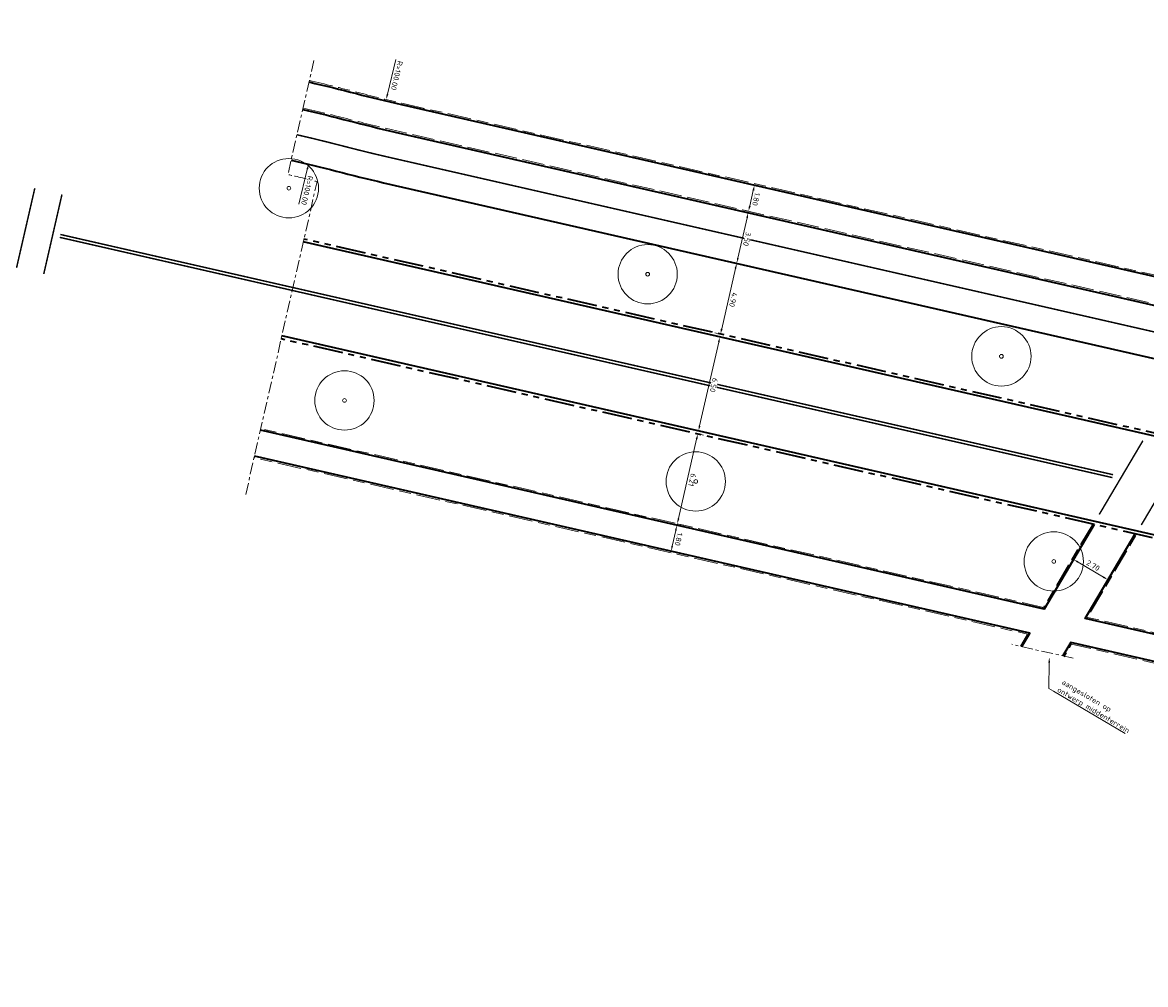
# Model space of a CAD drawing. Header units: metres. Extents: x 90561 to 91301, y 464732 to 465376.
# Tile 33 of 44: x 90917 to 90993, y 465153 to 465217. Entities that reach past the tile are written whole.
import ezdxf
from ezdxf import colors
from ezdxf.entities.mleader import LeaderData, LeaderLine
from ezdxf.math import Vec2, Vec3

# ---------------------------------------------------------------- set-up
doc = ezdxf.new("R2010")
doc.units = ezdxf.units.M
for name, pattern in [('VH-GAZONBAND_100X200', [9.5, 7.5, -2]), ('VH-OPSLUITBAND_100X200', [16, 8, -2, 4, -2]), ('VH-TROTTOIRBAND_180-200', [20, 10, -2, 2, -2, 2, -2]), ('VW-1-1_STREEP', [2, 1, -1]), ('VW-30-270_STREEP', [3, 0.3, -2.7]), ('VW-5050_STREEP', [1, 0.5, -0.5]), ('XX-AFBREEK', [7, 4, -1, 1, -1])]:
    doc.linetypes.add(name, pattern=pattern)
for name, color, linetype, lineweight in [('B-WE-GR-BOOM-S', 90, 'Continuous', 25), ('N-WE-VH-KANTOPSLUITING_GAZONBAND_100X200-G', 90, 'VH-GAZONBAND_100X200', 18), ('N-WE-VH-KANTOPSLUITING_OPSLUITBAND_100X200-G', 150, 'VH-OPSLUITBAND_100X200', 18), ('N-WE-VH-KANTOPSLUITING_TROTTOIRBAND_180 200-G', 210, 'VH-TROTTOIRBAND_180-200', 35), ('N-WE-VH-KANTOPSLUITING_VOORKANTBAND-G', 50, 'Continuous', 35), ('N-WE-VH-KANTVERHARDING-G', 210, 'Continuous', 35), ('X-XX-AL-AFBREEKLIJN-G', 7, 'XX-AFBREEK', 18), ('X-XX-AL-M', 7, 'Continuous', 18), ('X-XX-AL-T18', 10, 'Continuous', 18)]:
    doc.layers.add(name, color=color, linetype=linetype, lineweight=lineweight)
for name, color, linetype, lineweight, true_color in [('N-WE-VW-MARKERING_DWARS_OVERSTEEK_KANALISATIESTREEP50_010-G', 7, 'VW-5050_STREEP', 13, 0xffffff), ('N-WE-VW-MARKERING_LANGS_STREEP_11_010-G', 7, 'VW-1-1_STREEP', 13, 0xffffff), ('N-WE-VW-MARKERING_LANGS_STREEP_30270_010-G', 7, 'VW-30-270_STREEP', 13, 0xffffff)]:
    doc.layers.add(name, color=color, linetype=linetype, lineweight=lineweight, true_color=true_color)
doc.styles.add('NLCS-ISO-M200-T18', font='NLCS-ISO.ttf', dxfattribs={"height": 0.36})
doc.dimstyles.new('NLCS-M200-T18-PIJL_L2_H1', dxfattribs={"dimscale": 0.2, "dimtxt": 2.5, "dimasz": 1.8, "dimexe": 2, "dimexo": 2, "dimgap": 0.7, "dimtad": 1, "dimzin": 0, "dimdsep": 46, "dimtxsty": 'NLCS-ISO-M200-T18', "dimcen": 0, "dimdle": 2, "dimclrd": 256, "dimclre": 256, "dimclrt": 10, "dimadec": 1, "dimazin": 0, "dimtfac": 1, "dimtdec": 3, "dimtofl": 0, "dimtmove": 0, "dimatfit": 3, "dimfxl": 2, "dimfxlon": 1, "dimtfillclr": 256, "dimtolj": 1, "dimtzin": 0, "dimlwd": -1, "dimlwe": -1, "dimarcsym": 0})
doc.dimstyles.new('NLCS-M200-T18-PIJL_L2_H2', dxfattribs={"dimscale": 0.2, "dimtxt": 2.5, "dimasz": 1.8, "dimexe": 2, "dimexo": 2, "dimgap": 0.7, "dimtad": 1, "dimzin": 0, "dimdsep": 46, "dimtxsty": 'NLCS-ISO-M200-T18', "dimcen": 0, "dimdle": 2, "dimclrd": 256, "dimclre": 256, "dimclrt": 10, "dimazin": 0, "dimtfac": 1, "dimtdec": 3, "dimtofl": 0, "dimtmove": 0, "dimatfit": 3, "dimfxl": 2, "dimfxlon": 1, "dimtfillclr": 256, "dimtolj": 1, "dimtzin": 0, "dimlwd": -1, "dimlwe": -1, "dimarcsym": 0})

# ---------------------------------------------------------------- blocks, each defined once
blk = doc.blocks.new('*D28')
at = {"layer": 'Defpoints', "color": 0, "transparency": 16777216}
blk.add_point((90961.038, 465183.569), dxfattribs=at)
at = {"layer": 'X-XX-AL-M', "transparency": 16777216}
for p, q in [((90960.958, 465183.218), (90960.717, 465182.165)), ((90961.038, 465183.569), (90961.428, 465183.48)), ((90960.637, 465181.814), (90961.027, 465181.726))]:
    blk.add_line(p, q, dxfattribs=at)
for points in [[(90961.016, 465183.205), (90960.899, 465183.232), (90961.038, 465183.569)], [(90960.776, 465182.152), (90960.659, 465182.179), (90960.637, 465181.814)]]:
    blk.add_solid(points, dxfattribs=at)
at = {"layer": 'X-XX-AL-M', "color": 10, "transparency": 16777216, "insert": (90961.15, 465182.621), "char_height": 0.36, "attachment_point": 5, "rotation": 257.15009, "style": 'NLCS-ISO-M200-T18', "bg_fill": 3, "box_fill_scale": 1.1, "bg_fill_color": 256, "bg_fill_true_color": 13158600, "bg_fill_transparency": 0}
blk.add_mtext('\\A1;1.80', dxfattribs=at)
at = {"layer": 'Defpoints', "color": 0, "transparency": 16777216}
blk.add_point((90960.637, 465181.814), dxfattribs=at)
blk.add_point((90960.637, 465181.814), dxfattribs=at)
blk = doc.blocks.new('*D29')
at = {"layer": 'Defpoints', "color": 0, "transparency": 16777216}
for p in [(90962.441, 465189.722), (90962.441, 465189.722), (90961.06, 465183.667)]:
    blk.add_point(p, dxfattribs=at)
at = {"layer": 'X-XX-AL-M', "transparency": 16777216}
for p, q in [((90961.14, 465184.018), (90962.361, 465189.371)), ((90962.441, 465189.722), (90962.831, 465189.633)), ((90961.06, 465183.667), (90961.45, 465183.578))]:
    blk.add_line(p, q, dxfattribs=at)
for points in [[(90962.42, 465189.358), (90962.303, 465189.384), (90962.441, 465189.722)], [(90961.199, 465184.005), (90961.082, 465184.031), (90961.06, 465183.667)]]:
    blk.add_solid(points, dxfattribs=at)
at = {"layer": 'X-XX-AL-M', "color": 10, "transparency": 16777216, "insert": (90962.063, 465186.623), "char_height": 0.36, "attachment_point": 5, "rotation": 257.15009, "style": 'NLCS-ISO-M200-T18', "bg_fill": 3, "box_fill_scale": 1.1, "bg_fill_color": 256, "bg_fill_true_color": 13158600, "bg_fill_transparency": 0}
blk.add_mtext('\\A1;6.21', dxfattribs=at)
blk = doc.blocks.new('*D30')
at = {"layer": 'Defpoints', "color": 0, "transparency": 16777216}
for p in [(90963.931, 465196.254), (90963.931, 465196.254), (90962.486, 465189.917)]:
    blk.add_point(p, dxfattribs=at)
at = {"layer": 'X-XX-AL-M', "transparency": 16777216}
for p, q in [((90963.931, 465196.254), (90964.321, 465196.165)), ((90962.566, 465190.268), (90963.851, 465195.903)), ((90962.486, 465189.917), (90962.876, 465189.828))]:
    blk.add_line(p, q, dxfattribs=at)
for points in [[(90963.91, 465195.89), (90963.793, 465195.917), (90963.931, 465196.254)], [(90962.624, 465190.255), (90962.507, 465190.281), (90962.486, 465189.917)]]:
    blk.add_solid(points, dxfattribs=at)
at = {"layer": 'X-XX-AL-M', "color": 10, "transparency": 16777216, "insert": (90963.52, 465193.015), "char_height": 0.36, "attachment_point": 5, "rotation": 257.15009, "style": 'NLCS-ISO-M200-T18', "bg_fill": 3, "box_fill_scale": 1.1, "bg_fill_color": 256, "bg_fill_true_color": 13158600, "bg_fill_transparency": 0}
blk.add_mtext('\\A1;6.50', dxfattribs=at)
blk = doc.blocks.new('*D31')
at = {"layer": 'Defpoints', "color": 0, "transparency": 16777216}
for p in [(90965.065, 465201.227), (90965.065, 465201.227), (90963.976, 465196.449)]:
    blk.add_point(p, dxfattribs=at)
at = {"layer": 'X-XX-AL-M', "transparency": 16777216}
for p, q in [((90965.065, 465201.227), (90964.676, 465201.316)), ((90964.056, 465196.8), (90964.985, 465200.876)), ((90963.976, 465196.449), (90963.586, 465196.538))]:
    blk.add_line(p, q, dxfattribs=at)
for points in [[(90965.044, 465200.862), (90964.927, 465200.889), (90965.065, 465201.227)], [(90964.114, 465196.787), (90963.997, 465196.814), (90963.976, 465196.449)]]:
    blk.add_solid(points, dxfattribs=at)
at = {"layer": 'X-XX-AL-M', "color": 10, "transparency": 16777216, "insert": (90964.833, 465198.767), "char_height": 0.36, "attachment_point": 5, "rotation": 257.15009, "style": 'NLCS-ISO-M200-T18', "bg_fill": 3, "box_fill_scale": 1.1, "bg_fill_color": 256, "bg_fill_true_color": 13158600, "bg_fill_transparency": 0}
blk.add_mtext('\\A1;4.90', dxfattribs=at)
blk = doc.blocks.new('*D32')
at = {"layer": 'Defpoints', "color": 0, "transparency": 16777216}
for p in [(90965.844, 465204.639), (90965.844, 465204.639), (90965.065, 465201.227)]:
    blk.add_point(p, dxfattribs=at)
at = {"layer": 'X-XX-AL-M', "transparency": 16777216}
for p, q in [((90965.844, 465204.639), (90966.234, 465204.55)), ((90965.146, 465201.578), (90965.764, 465204.288)), ((90965.065, 465201.227), (90965.455, 465201.138))]:
    blk.add_line(p, q, dxfattribs=at)
for points in [[(90965.822, 465204.275), (90965.705, 465204.301), (90965.844, 465204.639)], [(90965.204, 465201.564), (90965.087, 465201.591), (90965.065, 465201.227)]]:
    blk.add_solid(points, dxfattribs=at)
at = {"layer": 'X-XX-AL-M', "color": 10, "transparency": 16777216, "insert": (90965.767, 465202.862), "char_height": 0.36, "attachment_point": 5, "rotation": 257.15009, "style": 'NLCS-ISO-M200-T18', "bg_fill": 3, "box_fill_scale": 1.1, "bg_fill_color": 256, "bg_fill_true_color": 13158600, "bg_fill_transparency": 0}
blk.add_mtext('\\A1;3.50', dxfattribs=at)
blk = doc.blocks.new('*D33')
at = {"layer": 'Defpoints', "color": 0, "transparency": 16777216}
blk.add_point((90966.266, 465206.491), dxfattribs=at)
blk.add_point((90966.266, 465206.491), dxfattribs=at)
at = {"layer": 'X-XX-AL-M', "transparency": 16777216}
for p, q in [((90966.266, 465206.491), (90965.876, 465206.58)), ((90965.946, 465205.087), (90966.186, 465206.14)), ((90965.866, 465204.736), (90965.476, 465204.825))]:
    blk.add_line(p, q, dxfattribs=at)
for points in [[(90966.245, 465206.127), (90966.128, 465206.154), (90966.266, 465206.491)], [(90966.005, 465205.074), (90965.888, 465205.101), (90965.866, 465204.736)]]:
    blk.add_solid(points, dxfattribs=at)
at = {"layer": 'X-XX-AL-M', "color": 10, "transparency": 16777216, "insert": (90966.378, 465205.543), "char_height": 0.36, "attachment_point": 5, "rotation": 257.15009, "style": 'NLCS-ISO-M200-T18', "bg_fill": 3, "box_fill_scale": 1.1, "bg_fill_color": 256, "bg_fill_true_color": 13158600, "bg_fill_transparency": 0}
blk.add_mtext('\\A1;1.80', dxfattribs=at)
at = {"layer": 'Defpoints', "color": 0, "transparency": 16777216}
blk.add_point((90965.866, 465204.736), dxfattribs=at)
blk = doc.blocks.new('*D63')
at = {"layer": 'Defpoints', "color": 0, "transparency": 16777216}
for p in [(90987.54, 465180.863), (90989.863, 465179.487), (90990.102, 465179.891)]:
    blk.add_point(p, dxfattribs=at)
at = {"layer": 'X-XX-AL-M', "transparency": 16777216}
for p, q in [((90987.744, 465181.207), (90987.982, 465181.61)), ((90988.088, 465181.083), (90989.792, 465180.074)), ((90990.067, 465179.832), (90990.306, 465180.235))]:
    blk.add_line(p, q, dxfattribs=at)
for points in [[(90988.119, 465181.134), (90988.058, 465181.031), (90987.779, 465181.266)], [(90989.823, 465180.126), (90989.762, 465180.022), (90990.102, 465179.891)]]:
    blk.add_solid(points, dxfattribs=at)
at = {"layer": 'X-XX-AL-M', "color": 10, "transparency": 16777216, "insert": (90989.103, 465180.854), "char_height": 0.36, "attachment_point": 5, "rotation": 329.37151, "style": 'NLCS-ISO-M200-T18', "bg_fill": 3, "box_fill_scale": 1.1, "bg_fill_color": 256, "bg_fill_true_color": 13158600, "bg_fill_transparency": 0}
blk.add_mtext('\\A1;2.70', dxfattribs=at)
blk = doc.blocks.new('*D201')
at = {"layer": 'Defpoints', "color": 0, "transparency": 16777216}
for p in [(90936.191, 465207.908), (90912.784, 465110.686)]:
    blk.add_point(p, dxfattribs=at)
at = {"layer": 'X-XX-AL-M', "transparency": 16777216}
blk.add_line((90935.544, 465205.221), (90936.107, 465207.558), dxfattribs=at)
at = {"layer": 'X-XX-AL-M', "color": 10, "transparency": 16777216, "insert": (90936.095, 465206.14), "char_height": 0.36, "attachment_point": 5, "rotation": 256.46312, "style": 'NLCS-ISO-M200-T18', "bg_fill": 3, "box_fill_scale": 1.1, "bg_fill_color": 256, "bg_fill_true_color": 13158600, "bg_fill_transparency": 0}
blk.add_mtext('\\A1;R=100.00', dxfattribs=at)
at = {"layer": 'X-XX-AL-M', "transparency": 16777216}
blk.add_solid([(90936.165, 465207.544), (90936.049, 465207.572), (90936.191, 465207.908)], dxfattribs=at)
blk = doc.blocks.new('*D202')
at = {"layer": 'Defpoints', "color": 0, "transparency": 16777216}
for p in [(90964.714, 465309.517), (90941.431, 465212.265)]:
    blk.add_point(p, dxfattribs=at)
at = {"layer": 'X-XX-AL-M', "transparency": 16777216}
blk.add_line((90942.074, 465214.953), (90941.514, 465212.615), dxfattribs=at)
at = {"layer": 'X-XX-AL-M', "color": 10, "transparency": 16777216, "insert": (90942.147, 465213.885), "char_height": 0.36, "attachment_point": 5, "rotation": 256.53581, "style": 'NLCS-ISO-M200-T18', "bg_fill": 3, "box_fill_scale": 1.1, "bg_fill_color": 256, "bg_fill_true_color": 13158600, "bg_fill_transparency": 0}
blk.add_mtext('\\A1;R=100.00', dxfattribs=at)
at = {"layer": 'X-XX-AL-M', "transparency": 16777216}
blk.add_solid([(90941.573, 465212.601), (90941.456, 465212.629), (90941.431, 465212.265)], dxfattribs=at)
blk = doc.blocks.new('SGR-BOOM_01-SO')
at = {"color": 0, "linetype": 'ByBlock', "lineweight": 18}
for radius in [2, 0.125]:
    blk.add_circle((0, 0), radius, dxfattribs=at)

msp = doc.modelspace()

# ---------------------------------------------------------------- linework, layer by layer
at = {"layer": 'N-WE-VH-KANTOPSLUITING_GAZONBAND_100X200-G', "ltscale": 0.2, "flags": 128}
msp.add_lwpolyline([(90935.825, 465211.692, -0.0078), (90938.964, 465210.924, 0.0078), (90942.052, 465210.169), (91159.307, 465160.61, 0.314477), (91162.384, 465161.857, 0.314477)], format="xyb", dxfattribs=at)
at = {"layer": 'N-WE-VH-KANTOPSLUITING_OPSLUITBAND_100X200-G', "ltscale": 0.2, "flags": 128}
msp.add_lwpolyline([(90936.247, 465213.544, -0.0078), (90939.444, 465212.762, 0.0078), (90942.475, 465212.021), (91162.488, 465161.834)], format="xyb", dxfattribs=at)
for points in [[(90989.072, 465183.647), (90985.749, 465178.035), (90932.969, 465190.075)], [(90984.198, 465175.414), (90984.679, 465176.228), (90932.524, 465188.125)], [(91039.795, 465172.077), (91038.414, 465166.022), (90988.718, 465177.358), (90992.041, 465182.97)], [(91036.867, 465056.234), (91093.206, 465151.471), (90987.648, 465175.55), (90987.15, 465174.71)]]:
    msp.add_lwpolyline(points, dxfattribs=at)
at = {"layer": 'N-WE-VH-KANTOPSLUITING_TROTTOIRBAND_180 200-G', "ltscale": 0.2, "flags": 128}
for points in [[(91041.427, 465178.782), (90935.884, 465202.857)], [(91039.892, 465172.055), (90934.35, 465196.13)]]:
    msp.add_lwpolyline(points, dxfattribs=at)
at = {"layer": 'N-WE-VH-KANTOPSLUITING_VOORKANTBAND-G', "ltscale": 0.2}
for points in [[(90936.225, 465213.447, -0.0078), (90939.419, 465212.665, 0.0078), (90942.452, 465211.924), (91162.324, 465161.769)], [(90935.802, 465211.594, -0.0078), (90938.939, 465210.827, 0.0078), (90942.03, 465210.071), (91159.285, 465160.513, 0.416157), (91162.882, 465162.79), (91163.121, 465163.873)], [(91086.874, 465170.416, 0.029309), (91075.266, 465171.986, -0.037132), (91060.6, 465174.203), (90935.84, 465202.662)]]:
    msp.add_lwpolyline(points, format="xyb", dxfattribs=at)
at = {"layer": 'N-WE-VH-KANTOPSLUITING_VOORKANTBAND-G', "ltscale": 0.2, "flags": 128}
msp.add_lwpolyline([(91036.299, 465056.337), (91038.881, 465054.81, 0.414202), (91041.621, 465055.513), (91090.585, 465138.283, 0.031099), (91092.845, 465142.71), (91095.382, 465148.549, 0.469672), (91089.824, 465159.537), (91080.558, 465161.65, -0.028528), (91069.604, 465164.815, 0.028528), (91058.651, 465167.981), (90934.394, 465196.325)], format="xyb", dxfattribs=at)
for points in [[(90989.174, 465183.624), (90985.798, 465177.921), (90932.946, 465189.977)], [(90984.3, 465175.391), (90984.835, 465176.295), (90932.546, 465188.222)], [(91039.892, 465172.055), (91038.489, 465165.902), (90988.563, 465177.291), (90991.939, 465182.993)], [(91036.953, 465056.183), (91093.362, 465151.539), (90987.599, 465175.664), (90987.064, 465174.76)]]:
    msp.add_lwpolyline(points, dxfattribs=at)
at = {"layer": 'N-WE-VH-KANTVERHARDING-G', "ltscale": 0.2, "flags": 128}
msp.add_lwpolyline([(90935.024, 465208.182, -0.0078), (90938.054, 465207.441, 0.0078), (90941.251, 465206.659), (90995.385, 465194.31), (90998.354, 465193.633), (91087.904, 465173.206)], format="xyb", dxfattribs=at)
at = {"layer": 'N-WE-VW-MARKERING_DWARS_OVERSTEEK_KANALISATIESTREEP50_010-G', "const_width": 0.1, "flags": 128}
for points in [[(90916.502, 465200.919), (90917.733, 465206.28)], [(90919.565, 465205.862), (90918.337, 465200.501)], [(90992.457, 465189.266), (90989.514, 465184.296)], [(90992.348, 465183.587), (90995.291, 465188.557)]]:
    msp.add_lwpolyline(points, dxfattribs=at)
at = {"layer": 'N-WE-VW-MARKERING_LANGS_STREEP_11_010-G', "linetype": 'Continuous', "const_width": 0.1, "flags": 128}
for points in [[(90935.095, 465199.396), (90919.416, 465202.973)], [(90935.139, 465199.591), (90919.461, 465203.167)], [(90990.404, 465186.78), (90935.095, 465199.396)], [(90990.448, 465186.975), (90935.139, 465199.591)]]:
    msp.add_lwpolyline(points, dxfattribs=at)
at = {"layer": 'N-WE-VW-MARKERING_LANGS_STREEP_30270_010-G', "const_width": 0.1, "flags": 128}
msp.add_lwpolyline([(90935.413, 465209.888, -0.0078), (90938.497, 465209.134, 0.0078), (90941.641, 465208.365), (91158.894, 465158.807), (91181.315, 465153.739)], format="xyb", dxfattribs=at)
at = {"layer": 'X-XX-AL-AFBREEKLIJN-G', "ltscale": 0.2, "flags": 128}
msp.add_lwpolyline([(90931.956, 465185.636), (90936.769, 465206.737, 0.005109), (90934.802, 465207.207), (90936.553, 465214.885)], format="xyb", dxfattribs=at)
msp.add_lwpolyline([(90987.756, 465174.603), (90983.609, 465175.549)], dxfattribs=at)

# ---------------------------------------------------------------- block references
at = {"layer": 'B-WE-GR-BOOM-S', "rotation": 329.3872096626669}
for p in [(90959.062, 465200.486), (90982.913, 465194.954)]:
    msp.add_blockref('SGR-BOOM_01-SO', p, dxfattribs=at)

# ---------------------------------------------------------------- next in the draw order: dimensions: what is measured, and where the dimension line sits
at = {"layer": 'X-XX-AL-M'}
for center, mpoint, picture, middle in [((90964.714, 465309.517), (90941.431, 465212.265), '*D202', (90941.836, 465213.959)), ((90912.784, 465110.686), (90936.191, 465207.908), '*D201', (90935.784, 465206.215))]:
    dim = msp.add_radius_dim(center=center, mpoint=mpoint, dimstyle='NLCS-M200-T18-PIJL_L2_H2', override={"dimpost": 'R=<>', "dimtfill": 1}, dxfattribs=at)
    dim.commit()
    dim.dimension.update_dxf_attribs({"geometry": picture, "text_midpoint": middle, "dimtype": 164})
for p1, p2, distance, dimstyle, picture, middle in [((90961.038, 465183.569), (90960.637, 465181.814), 0, 'NLCS-M200-T18-PIJL_L2_H2', '*D28', (90961.15, 465182.621)), ((90987.54, 465180.863), (90989.863, 465179.487), 0.469, 'NLCS-M200-T18-PIJL_L2_H1', '*D63', (90989.103, 465180.854))]:
    dim = msp.add_aligned_dim(p1=p1, p2=p2, distance=distance, dimstyle=dimstyle, override={"dimtfill": 1}, dxfattribs=at)
    dim.commit()
    dim.dimension.update_dxf_attribs({"geometry": picture, "text_midpoint": middle})

# ---------------------------------------------------------------- next in the draw order: leaders
at = {"layer": 'X-XX-AL-T18'}
ml = msp.add_multileader_mtext('Standard', dxfattribs=at)
ml.set_content('aangesloten op \\Pontwerp middenterrein', color=256, style='NLCS-ISO-M200-T18')
ml.set_leader_properties(color=256, linetype='ByLayer', lineweight=-1)
ml.build(insert=Vec2(0, 0))
ml.multileader.update_dxf_attribs({"text_left_attachment_type": 5, "text_right_attachment_type": 5, "dogleg_length": 0.36, "arrow_head_size": 0.36})
ctx = ml.context
ctx.base_point, ctx.char_height, ctx.arrow_head_size, ctx.landing_gap_size, ctx.plane_origin, ctx.plane_x_axis, ctx.plane_y_axis = Vec3(90986.431, 465172.376), 0.36, 0.36, 0.18, Vec3(90986.144, 465174.669), Vec3(0.860628, -0.509234), Vec3(0.509234, 0.860628)
ctx.left_attachment, ctx.right_attachment = 5, 5
notes = []
notes.append((ctx, [(0, (1, 1, 0), (90986.121, 465172.56), (0.860628, -0.509234), 0.36, [(0, [(90986.144, 465174.669)], 0, [])])]))
ctx.mtext.insert, ctx.mtext.text_direction, ctx.mtext.rotation, ctx.mtext.flow_direction = Vec3(90987.13, 465173.204), Vec3(0.860628, -0.509234), 5.748891, 5
ctx.mtext.has_bg_fill, ctx.mtext.bg_color, ctx.mtext.bg_scale_factor, ctx.mtext.bg_transparency, ctx.mtext.use_window_bg_color = 1, -1027028792, 1.5, 0, 1
for ctx, leaders in notes:
    for number, flags, end, landing, length, lines in leaders:
        leader = LeaderData()
        leader.index, (leader.has_last_leader_line, leader.has_dogleg_vector, leader.attachment_direction) = number, flags
        leader.last_leader_point, leader.dogleg_vector, leader.dogleg_length = Vec3(end), Vec3(landing), length
        for number, points, colour, breaks in lines:
            line = LeaderLine()
            line.index, line.vertices, line.color, line.breaks = number, Vec3.list(points), colors.encode_raw_color(colour), breaks
            leader.lines.append(line)
        ctx.leaders.append(leader)

# ---------------------------------------------------------------- next in the draw order: block references
at = {"layer": 'B-WE-GR-BOOM-S', "rotation": 329.3872096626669}
for p in [(90934.867, 465206.287), (90938.617, 465191.979), (90986.445, 465181.127)]:
    msp.add_blockref('SGR-BOOM_01-SO', p, dxfattribs=at)

# ---------------------------------------------------------------- next in the draw order: dimensions: what is measured, and where the dimension line sits
at = {"layer": 'X-XX-AL-M'}
dim = msp.add_aligned_dim(p1=(90961.06, 465183.667), p2=(90962.441, 465189.722), distance=0, dimstyle='NLCS-M200-T18-PIJL_L2_H2', override={"dimtfill": 1}, dxfattribs=at)
dim.commit()
dim.dimension.update_dxf_attribs({"geometry": '*D29', "text_midpoint": (90962.063, 465186.623)})

# ---------------------------------------------------------------- next in the draw order: block references
at = {"layer": 'B-WE-GR-BOOM-S', "rotation": 329.3872096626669}
msp.add_blockref('SGR-BOOM_01-SO', (90962.303, 465186.519), dxfattribs=at)

# ---------------------------------------------------------------- next in the draw order: dimensions: what is measured, and where the dimension line sits
at = {"layer": 'X-XX-AL-M'}
dim = msp.add_aligned_dim(p1=(90962.486, 465189.917), p2=(90963.931, 465196.254), distance=0, dimstyle='NLCS-M200-T18-PIJL_L2_H2', override={"dimtfill": 1}, dxfattribs=at)
dim.commit()
dim.dimension.update_dxf_attribs({"geometry": '*D30', "text_midpoint": (90963.52, 465193.015)})

# ---------------------------------------------------------------- next in the draw order: dimensions: what is measured, and where the dimension line sits
dim = msp.add_aligned_dim(p1=(90963.976, 465196.449), p2=(90965.065, 465201.227), distance=0, dimstyle='NLCS-M200-T18-PIJL_L2_H2', override={"dimtfill": 1}, dxfattribs=at)
dim.commit()
dim.dimension.update_dxf_attribs({"geometry": '*D31', "text_midpoint": (90964.833, 465198.767)})

# ---------------------------------------------------------------- next in the draw order: dimensions: what is measured, and where the dimension line sits
dim = msp.add_aligned_dim(p1=(90965.065, 465201.227), p2=(90965.844, 465204.639), distance=0, dimstyle='NLCS-M200-T18-PIJL_L2_H2', override={"dimtfill": 1}, dxfattribs=at)
dim.commit()
dim.dimension.update_dxf_attribs({"geometry": '*D32', "text_midpoint": (90965.767, 465202.862)})

# ---------------------------------------------------------------- next in the draw order: dimensions: what is measured, and where the dimension line sits
dim = msp.add_aligned_dim(p1=(90965.866, 465204.736), p2=(90966.266, 465206.491), distance=0, dimstyle='NLCS-M200-T18-PIJL_L2_H2', override={"dimtfill": 1}, dxfattribs=at)
dim.commit()
dim.dimension.update_dxf_attribs({"geometry": '*D33', "text_midpoint": (90966.378, 465205.543)})

doc.saveas('drawing.dxf')
